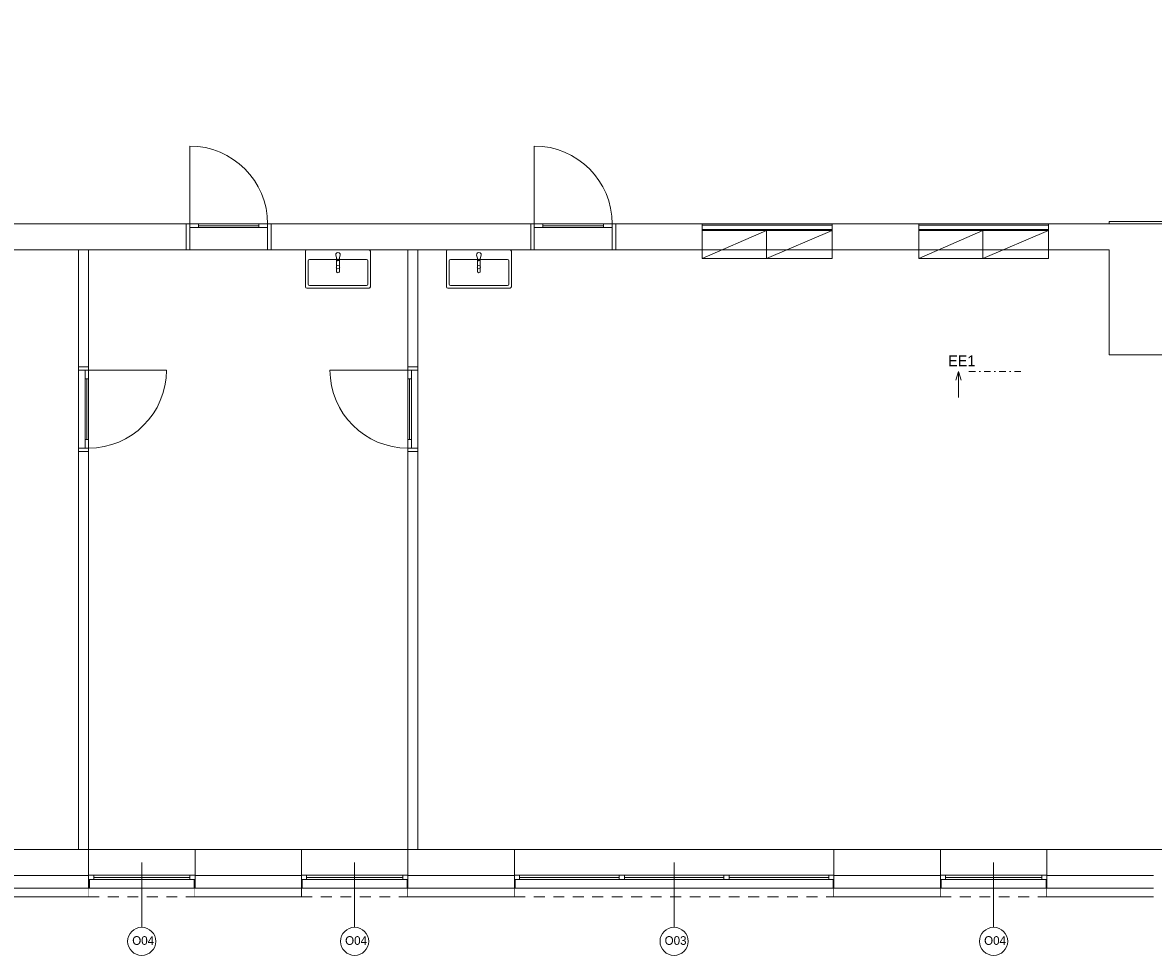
# Model space of a CAD drawing. Header units: millimetres. Extents: x -13540 to 53715, y -38110 to 10383.
# Tile 13 of 17: x 27450 to 40510, y -12145 to -1373. Entities that reach past the tile are written whole.
import ezdxf

# ---------------------------------------------------------------- set-up
doc = ezdxf.new("R2010")
doc.units = ezdxf.units.MM
doc.header["$MEASUREMENT"] = 0
doc.set_wipeout_variables(frame=1)
for name, pattern in [('Wipeout_Contour', [1000, 0, -1000]), ('Čerchovaná M', [225, 125, -42.5, 15, -42.5]), ('Čerchovaná S', [175, 75, -42.5, 15, -42.5]), ('Čárkovaná M', [225, 125, -100])]:
    doc.linetypes.add(name, pattern=pattern)
for name, color, linetype in [('02_Desky', 7, 'Continuous'), ('02_Zdi VNITŘNÍ - nosné', 7, 'Continuous'), ('13_Značky.řezy', 7, 'Continuous'), ('Nové_01_Zóny.dispozice', 7, 'Continuous'), ('Nové_02_Zdi VNITŘNÍ - nenosné', 7, 'Continuous'), ('Nové_02_Zdi VNITŘNÍ - nosné', 7, 'Continuous'), ('Nové_02_Zdi VNĚJŠÍ - nosné.obálka', 7, 'Continuous'), ('Nové_05_Podlahy', 7, 'Continuous'), ('Nové_09_Interiér.nábytek', 7, 'Continuous'), ('Nové_09_Interiér.sanita a zařízení', 7, 'Continuous'), ('Nové_Konstrukce – Dělicí čáry vrstev', 7, 'Continuous'), ('Nové_Otvory – Dveře', 7, 'Continuous'), ('Nové_Otvory – Okna', 7, 'Continuous'), ('Nové_Otvory – Značky oken', 7, 'Continuous'), ('Nové_Výplně - Povrchové', 7, 'Continuous')]:
    doc.layers.add(name, color=color, linetype=linetype)

msp = doc.modelspace()

# ---------------------------------------------------------------- linework, layer by layer
at = {"layer": '02_Desky', "color": 251, "linetype": 'Continuous', "lineweight": 0, "flags": 128}
msp.add_lwpolyline([(0, -10923), (52900, -10923), (52900, 9280), (42453, 9280), (42453, 0), (36600, 0), (36600, -293), (27150, -293), (27150, 0), (20150, 0), (20150, -293), (15050, -293)], dxfattribs=at)
at = {"layer": '02_Zdi VNITŘNÍ - nosné', "color": 251, "linetype": 'Continuous', "lineweight": 0, "flags": 128}
for points in [[(40000, -3670), (40600, -3670)], [(40000, -3670), (40000, -3698)], [(40000, -3998), (40000, -5210)], [(40000, -5210), (40600, -5210)]]:
    msp.add_lwpolyline(points, dxfattribs=at)
at = {"layer": '13_Značky.řezy', "color": 251, "linetype": 'Continuous', "lineweight": 0}
for p, q in [((38230, -5501), (38260, -5401)), ((38260, -5401), (38260, -5701)), ((38290, -5501), (38260, -5401))]:
    msp.add_line(p, q, dxfattribs=at)
at = {"layer": '13_Značky.řezy', "color": 251, "linetype": 'Čerchovaná S', "lineweight": 0}
msp.add_line((38980, -5401), (38380, -5401), dxfattribs=at)
at = {"layer": 'Nové_01_Zóny.dispozice', "color": 251, "linetype": 'Continuous', "lineweight": 0, "flags": 128}
for points in [[(-4700, -3698), (-4600, -3698), (-4600, -10923), (2345, -10923), (2355, -3698), (42150, -3698), (42150, -593), (-4700, -593)], [(18370, -3998), (18370, -10923), (28096, -10923), (28096, -3998)], [(28211, -3998), (28211, -10923), (31900, -10923), (31900, -3998)], [(32015, -3998), (32015, -10923), (42150, -10923), (42150, -5210), (40000, -5210), (40000, -3998)]]:
    msp.add_lwpolyline(points, close=True, dxfattribs=at)
at = {"layer": 'Nové_02_Zdi VNITŘNÍ - nenosné', "color": 251, "linetype": 'Continuous', "lineweight": 0}
for p, q in [((28096, -5348), (28211, -5348)), ((32015, -5348), (31900, -5348)), ((28096, -6327), (28211, -6327)), ((32015, -6327), (31900, -6327))]:
    msp.add_line(p, q, dxfattribs=at)
at = {"layer": 'Nové_02_Zdi VNITŘNÍ - nenosné', "color": 251, "linetype": 'Continuous', "lineweight": 0, "flags": 128}
for points in [[(36800, -3698), (35300, -3698)], [(35300, -3698), (35300, -3773)], [(35300, -3773), (36800, -3773)], [(36800, -3773), (36800, -3698)], [(39300, -3698), (37800, -3698)], [(37800, -3698), (37800, -3773)], [(37800, -3773), (39300, -3773)], [(39300, -3773), (39300, -3698)], [(28096, -3998), (28096, -5348)], [(28211, -5348), (28211, -3998)], [(31900, -3998), (31900, -5348)], [(32015, -3998), (31900, -3998)], [(32015, -5348), (32015, -3998)], [(28096, -6327), (28096, -10923)], [(28211, -10923), (28211, -6327)], [(31900, -6327), (31900, -10923)], [(32015, -10923), (32015, -6327)], [(32015, -10923), (31900, -10923)]]:
    msp.add_lwpolyline(points, dxfattribs=at)
at = {"layer": 'Nové_02_Zdi VNITŘNÍ - nosné', "color": 251, "linetype": 'Continuous', "lineweight": 0}
for p, q in [((29340, -3998), (29340, -3698)), ((30320, -3998), (30320, -3698)), ((33320, -3998), (33320, -3698)), ((34300, -3998), (34300, -3698)), ((35300, -3998), (35300, -3698)), ((36800, -3998), (36800, -3698)), ((37800, -3998), (37800, -3698)), ((39300, -3998), (39300, -3698))]:
    msp.add_line(p, q, dxfattribs=at)
at = {"layer": 'Nové_02_Zdi VNITŘNÍ - nosné', "color": 251, "linetype": 'Continuous', "lineweight": 0, "flags": 128}
for points in [[(29340, -3698), (26940, -3698)], [(33320, -3698), (30320, -3698)], [(35300, -3698), (34300, -3698)], [(37800, -3698), (36800, -3698)], [(40000, -3698), (39300, -3698)], [(26940, -3998), (29340, -3998)], [(30320, -3998), (33320, -3998)], [(34300, -3998), (35300, -3998)], [(36800, -3998), (37800, -3998)], [(39300, -3998), (40000, -3998)]]:
    msp.add_lwpolyline(points, dxfattribs=at)
at = {"layer": 'Nové_02_Zdi VNĚJŠÍ - nosné.obálka', "color": 251, "linetype": 'Continuous', "lineweight": 0}
for p, q in [((28211, -11220), (28211, -10923)), ((29441, -11220), (29441, -10923)), ((30670, -11220), (30670, -10923)), ((31900, -11220), (31900, -10923)), ((33130, -11220), (33130, -10923)), ((36820, -11220), (36820, -10923)), ((38050, -11220), (38050, -10923)), ((39280, -11220), (39280, -10923)), ((28211, -11223), (28211, -11220)), ((28211, -11270), (28211, -11223)), ((29441, -11223), (29441, -11220)), ((29441, -11270), (29441, -11223)), ((30670, -11223), (30670, -11220)), ((30670, -11270), (30670, -11223)), ((31900, -11223), (31900, -11220)), ((31900, -11270), (31900, -11223)), ((33130, -11223), (33130, -11220)), ((33130, -11270), (33130, -11223)), ((36820, -11223), (36820, -11220)), ((36820, -11270), (36820, -11223)), ((38050, -11223), (38050, -11220)), ((38050, -11270), (38050, -11223)), ((39280, -11223), (39280, -11220)), ((39280, -11270), (39280, -11223)), ((28211, -11470), (28211, -11270)), ((28211, -11470), (28211, -11270)), ((29441, -11470), (29441, -11270)), ((29441, -11470), (29441, -11270)), ((30670, -11470), (30670, -11270)), ((30670, -11470), (30670, -11270)), ((31900, -11470), (31900, -11270)), ((31900, -11470), (31900, -11270)), ((33130, -11470), (33130, -11270)), ((33130, -11470), (33130, -11270)), ((36820, -11470), (36820, -11270)), ((36820, -11470), (36820, -11270)), ((38050, -11470), (38050, -11270)), ((38050, -11470), (38050, -11270)), ((39280, -11470), (39280, -11270)), ((39280, -11470), (39280, -11270)), ((28211, -11470), (28121, -11470)), ((29441, -11470), (29531, -11470)), ((30670, -11470), (30580, -11470)), ((31900, -11470), (31990, -11470)), ((33130, -11470), (33040, -11470)), ((36820, -11470), (36910, -11470)), ((38050, -11470), (37960, -11470)), ((39280, -11470), (39370, -11470)), ((40510, -11470), (40420, -11470))]:
    msp.add_line(p, q, dxfattribs=at)
at = {"layer": 'Nové_05_Podlahy', "color": 251, "linetype": 'Continuous', "lineweight": 0, "flags": 128}
msp.add_lwpolyline([(2355, -3698), (40000, -3698), (40000, -3670), (41610, -3670), (41610, -3698), (42150, -3698), (42150, -593), (37980, -593), (37980, -478), (36800, -478), (36800, -593), (26950, -593), (26950, -423), (20350, -423), (20350, -593), (14850, -593)], dxfattribs=at)
for points in [[(18370, -3998), (18370, -10923), (28096, -10923), (28096, -6327), (28211, -6327), (28211, -5348), (28096, -5348), (28096, -3998), (26940, -3998), (26940, -3697), (25440, -3697), (25440, -3998), (23940, -3998), (23940, -3697), (22440, -3697), (22440, -3998), (20940, -3998), (20940, -3697), (19960, -3697), (19960, -3998)], [(29340, -3998), (28211, -3998), (28211, -10923), (31900, -10923), (31900, -3998), (30320, -3998), (30320, -3698), (29340, -3698)], [(32015, -10923), (42150, -10923), (42150, -5210), (40000, -5210), (40000, -3998), (39300, -3998), (39300, -3698), (37800, -3698), (37800, -3998), (36800, -3998), (36800, -3698), (35300, -3698), (35300, -3998), (34300, -3998), (34300, -3698), (33320, -3698), (33320, -3998), (32015, -3998), (32015, -5348), (31900, -5348), (31900, -6327), (32015, -6327)]]:
    msp.add_lwpolyline(points, close=True, dxfattribs=at)
at = {"layer": 'Nové_09_Interiér.nábytek', "color": 251, "linetype": 'Continuous', "lineweight": 0}
for p, q in [((36040, -3773), (35300, -4098)), ((36040, -3773), (36040, -4098)), ((36800, -3773), (36040, -4098)), ((38540, -3773), (37800, -4098)), ((38540, -3773), (38540, -4098)), ((39300, -3773), (38540, -4098))]:
    msp.add_line(p, q, dxfattribs=at)
at = {"layer": 'Nové_09_Interiér.nábytek', "color": 251, "linetype": 'Continuous', "lineweight": 0, "flags": 128}
for points in [[(36800, -3773), (35300, -3773), (35300, -4098), (36800, -4098)], [(39300, -3773), (37800, -3773), (37800, -4098), (39300, -4098)]]:
    msp.add_lwpolyline(points, close=True, dxfattribs=at)
at = {"layer": 'Nové_09_Interiér.sanita a zařízení', "color": 251, "linetype": 'Continuous', "lineweight": 0}
for p, q in [((30747, -4393), (30747, -4123)), ((30762, -4108), (31422, -4108)), ((31437, -4123), (31437, -4393)), ((32375, -4393), (32375, -4123)), ((32390, -4108), (33050, -4108)), ((33065, -4123), (33065, -4393)), ((31422, -4408), (30762, -4408)), ((33050, -4408), (32390, -4408))]:
    msp.add_line(p, q, dxfattribs=at)
at = {"layer": 'Nové_09_Interiér.sanita a zařízení', "color": 251, "linetype": 'Continuous', "lineweight": 0, "flags": 128}
for points in [[(30732, -3998), (31452, -3998, -0.414214), (31467, -4013), (31467, -4423, -0.414214), (31452, -4438), (30732, -4438, -0.414214), (30717, -4423), (30717, -4013, -0.414214)], [(31102, -4115), (31118, -4057, 1.192308), (31066, -4057), (31083, -4115, 0.833844)], [(32360, -3998), (33080, -3998, -0.414214), (33095, -4013), (33095, -4423, -0.414214), (33080, -4438), (32360, -4438, -0.414214), (32345, -4423), (32345, -4013, -0.414214)], [(32730, -4115), (32746, -4057, 1.192308), (32694, -4057), (32710, -4115, 0.833844)], [(31077, -4093), (31077, -4252, 0.166168), (31078, -4256, 0.394036), (31107, -4256, 0.169891), (31108, -4252), (31108, -4093), (31102, -4115, -0.833844), (31083, -4115)], [(32704, -4093), (32704, -4252, 0.166168), (32706, -4256, 0.394036), (32734, -4256, 0.169891), (32736, -4252), (32736, -4093), (32730, -4115, -0.833844), (32710, -4115)]]:
    msp.add_lwpolyline(points, format="xyb", close=True, dxfattribs=at)
at = {"layer": 'Nové_09_Interiér.sanita a zařízení', "color": 251, "linetype": 'Continuous', "lineweight": 0}
for centre in [(31092, -4197), (32720, -4197)]:
    msp.add_circle(centre, 20, dxfattribs=at)
for centre, start, end in [((30762, -4123), 90, 180), ((31422, -4123), 0, 90), ((32390, -4123), 90, 180), ((33050, -4123), 0, 90), ((30762, -4393), 180, 270), ((31422, -4393), 270, 0), ((32390, -4393), 180, 270), ((33050, -4393), 270, 0)]:
    msp.add_arc(centre, 15, start, end, dxfattribs=at)
at = {"layer": 'Nové_Konstrukce – Dělicí čáry vrstev', "color": 251, "linetype": 'Continuous', "lineweight": 0}
for p, q in [((36800, -3710), (35300, -3710)), ((35300, -3760), (36800, -3760)), ((39300, -3710), (37800, -3710)), ((37800, -3760), (39300, -3760))]:
    msp.add_line(p, q, dxfattribs=at)
at = {"layer": 'Nové_Otvory – Dveře', "color": 251, "linetype": 'Continuous', "lineweight": 0}
for p, q in [((29380, -3698), (29380, -2798)), ((33360, -3698), (33360, -2798)), ((29340, -3998), (29340, -3698)), ((29340, -3698), (29380, -3698)), ((29340, -3998), (29340, -3698)), ((29340, -3998), (29340, -3698)), ((29380, -3698), (29380, -3998)), ((29480, -3698), (29380, -3698)), ((29380, -3698), (29380, -3738)), ((29380, -3738), (29480, -3738)), ((29480, -3738), (29480, -3698)), ((30180, -3718), (29480, -3718)), ((30280, -3698), (30180, -3698)), ((30180, -3698), (30180, -3738)), ((30180, -3738), (30280, -3738)), ((30280, -3998), (30280, -3698)), ((30280, -3698), (30320, -3698)), ((30280, -3738), (30280, -3698)), ((30320, -3698), (30320, -3998)), ((30320, -3998), (30320, -3698)), ((30320, -3998), (30320, -3698)), ((33320, -3998), (33320, -3698)), ((33320, -3698), (33360, -3698)), ((33320, -3998), (33320, -3698)), ((33320, -3998), (33320, -3698)), ((33360, -3698), (33360, -3998)), ((33460, -3698), (33360, -3698)), ((33360, -3698), (33360, -3738)), ((33360, -3738), (33460, -3738)), ((33460, -3738), (33460, -3698)), ((34160, -3718), (33460, -3718)), ((34260, -3698), (34160, -3698)), ((34160, -3698), (34160, -3738)), ((34160, -3738), (34260, -3738)), ((34260, -3998), (34260, -3698)), ((34260, -3698), (34300, -3698)), ((34260, -3738), (34260, -3698)), ((34300, -3698), (34300, -3998)), ((34300, -3998), (34300, -3698)), ((34300, -3998), (34300, -3698)), ((35300, -3998), (35300, -3698)), ((36800, -3998), (36800, -3698)), ((37800, -3998), (37800, -3698)), ((39300, -3998), (39300, -3698)), ((29380, -3998), (29340, -3998)), ((30320, -3998), (30280, -3998)), ((33360, -3998), (33320, -3998)), ((34300, -3998), (34260, -3998)), ((28096, -5348), (28211, -5348)), ((28096, -5387), (28096, -5348)), ((28096, -5348), (28211, -5348)), ((28096, -5348), (28211, -5348)), ((28211, -5348), (28211, -5387)), ((32015, -5348), (31900, -5348)), ((31900, -5348), (31900, -5387)), ((32015, -5348), (31900, -5348)), ((32015, -5348), (31900, -5348)), ((32015, -5387), (32015, -5348)), ((28211, -5387), (28096, -5387)), ((28171, -5387), (28171, -5487)), ((28211, -5387), (28171, -5387)), ((28211, -5387), (29111, -5387)), ((28211, -5487), (28211, -5387)), ((31900, -5387), (31000, -5387)), ((31900, -5387), (32015, -5387)), ((31900, -5487), (31900, -5387)), ((31900, -5387), (31940, -5387)), ((31940, -5387), (31940, -5487)), ((28171, -5487), (28211, -5487)), ((28191, -6187), (28191, -5487)), ((31940, -5487), (31900, -5487)), ((31920, -6187), (31920, -5487)), ((28211, -6187), (28171, -6187)), ((28171, -6187), (28171, -6287)), ((28211, -6287), (28211, -6187)), ((31900, -6287), (31900, -6187)), ((31900, -6187), (31940, -6187)), ((31940, -6187), (31940, -6287)), ((28096, -6287), (28211, -6287)), ((28096, -6327), (28096, -6287)), ((28211, -6327), (28096, -6327)), ((28096, -6327), (28211, -6327)), ((28096, -6327), (28211, -6327)), ((28171, -6287), (28211, -6287)), ((28211, -6287), (28211, -6327)), ((32015, -6287), (31900, -6287)), ((31900, -6287), (31900, -6327)), ((31940, -6287), (31900, -6287)), ((31900, -6327), (32015, -6327)), ((32015, -6327), (31900, -6327)), ((32015, -6327), (31900, -6327)), ((32015, -6327), (32015, -6287))]:
    msp.add_line(p, q, dxfattribs=at)
at = {"layer": 'Nové_Otvory – Dveře', "color": 251, "linetype": 'Čerchovaná M', "lineweight": 0}
for p, q in [((30320, -3698), (29340, -3698)), ((34300, -3698), (33320, -3698)), ((36800, -3698), (35300, -3698)), ((39300, -3698), (37800, -3698)), ((30320, -3998), (29340, -3998)), ((34300, -3998), (33320, -3998)), ((36800, -3998), (35300, -3998)), ((39300, -3998), (37800, -3998)), ((28096, -6327), (28096, -5348)), ((28211, -6327), (28211, -5348)), ((31900, -6327), (31900, -5348)), ((32015, -6327), (32015, -5348))]:
    msp.add_line(p, q, dxfattribs=at)
at = {"layer": 'Nové_Otvory – Dveře', "color": 251, "linetype": 'Continuous', "lineweight": 0, "flags": 128}
for points in [[(30180, -3698), (29480, -3698), (29480, -3718), (30180, -3718)], [(30180, -3718), (29480, -3718), (29480, -3738), (30180, -3738)], [(34160, -3698), (33460, -3698), (33460, -3718), (34160, -3718)], [(34160, -3718), (33460, -3718), (33460, -3738), (34160, -3738)], [(28191, -6187), (28191, -5487), (28171, -5487), (28171, -6187)], [(28211, -6187), (28211, -5487), (28191, -5487), (28191, -6187)], [(31900, -6187), (31900, -5487), (31920, -5487), (31920, -6187)], [(31920, -6187), (31920, -5487), (31940, -5487), (31940, -6187)]]:
    msp.add_lwpolyline(points, close=True, dxfattribs=at)
at = {"layer": 'Nové_Otvory – Dveře', "color": 251, "linetype": 'Continuous', "lineweight": 0}
for centre, start, end in [((29380, -3698), 0, 90), ((33360, -3698), 0, 90), ((28211, -5387), 270, 0), ((31900, -5387), 180, 270)]:
    msp.add_arc(centre, 900, start, end, dxfattribs=at)
at = {"layer": 'Nové_Otvory – Okna', "color": 251, "linetype": 'Continuous', "lineweight": 0}
for p, q in [((28211, -10923), (26980, -10923)), ((28211, -10923), (29441, -10923)), ((28211, -11220), (28211, -10923)), ((29441, -11220), (29441, -10923)), ((30670, -10923), (31900, -10923)), ((30670, -11220), (30670, -10923)), ((31900, -11220), (31900, -10923)), ((33130, -10923), (31900, -10923)), ((33130, -10923), (36820, -10923)), ((33130, -11220), (33130, -10923)), ((38050, -10923), (36820, -10923)), ((36820, -11220), (36820, -10923)), ((38050, -10923), (39280, -10923)), ((38050, -11220), (38050, -10923)), ((39280, -11220), (39280, -10923)), ((40510, -10923), (39280, -10923)), ((26980, -11223), (28211, -11223)), ((28211, -11220), (28271, -11220)), ((28211, -11223), (28211, -11220)), ((28211, -11223), (28211, -11220)), ((28211, -11270), (28211, -11223)), ((28211, -11270), (28211, -11223)), ((28271, -11220), (28271, -11270)), ((28271, -11220), (29381, -11220)), ((29381, -11270), (29381, -11220)), ((29381, -11220), (29441, -11220)), ((29441, -11223), (29441, -11220)), ((29441, -11223), (29441, -11220)), ((29441, -11270), (29441, -11223)), ((29441, -11270), (29441, -11223)), ((30670, -11220), (30730, -11220)), ((30670, -11223), (30670, -11220)), ((30670, -11223), (30670, -11220)), ((30670, -11270), (30670, -11223)), ((30670, -11270), (30670, -11223)), ((30730, -11220), (30730, -11270)), ((30730, -11220), (31840, -11220)), ((31840, -11270), (31840, -11220)), ((31840, -11220), (31900, -11220)), ((31900, -11223), (31900, -11220)), ((31900, -11223), (31900, -11220)), ((31900, -11270), (31900, -11223)), ((31900, -11270), (31900, -11223)), ((31900, -11223), (33130, -11223)), ((33130, -11220), (33190, -11220)), ((33130, -11223), (33130, -11220)), ((33130, -11223), (33130, -11220)), ((33130, -11270), (33130, -11223)), ((33130, -11270), (33130, -11223)), ((33190, -11220), (33190, -11270)), ((33190, -11220), (34340, -11220)), ((34340, -11270), (34340, -11220)), ((34340, -11220), (34370, -11220)), ((34370, -11220), (34400, -11220)), ((34400, -11220), (34400, -11270)), ((34400, -11220), (35550, -11220)), ((35550, -11270), (35550, -11220)), ((35550, -11220), (35580, -11220)), ((35580, -11220), (35610, -11220)), ((35610, -11220), (35610, -11270)), ((35610, -11220), (36760, -11220)), ((36760, -11270), (36760, -11220)), ((36760, -11220), (36820, -11220)), ((36820, -11223), (36820, -11220)), ((36820, -11223), (36820, -11220)), ((36820, -11270), (36820, -11223)), ((36820, -11270), (36820, -11223)), ((36820, -11223), (38050, -11223)), ((38050, -11220), (38110, -11220)), ((38050, -11223), (38050, -11220)), ((38050, -11223), (38050, -11220)), ((38050, -11270), (38050, -11223)), ((38050, -11270), (38050, -11223)), ((38110, -11220), (38110, -11270)), ((38110, -11220), (39220, -11220)), ((39220, -11270), (39220, -11220)), ((39220, -11220), (39280, -11220)), ((39280, -11223), (39280, -11220)), ((39280, -11223), (39280, -11220)), ((39280, -11270), (39280, -11223)), ((39280, -11270), (39280, -11223)), ((39280, -11223), (40510, -11223)), ((28221, -11270), (28211, -11270)), ((28211, -11270), (28211, -11370)), ((28271, -11270), (28211, -11270)), ((28211, -11470), (28211, -11270)), ((28211, -11470), (28211, -11270)), ((28211, -11470), (28211, -11270)), ((28221, -11370), (28221, -11270)), ((28271, -11245), (29381, -11245)), ((29381, -11270), (28271, -11270)), ((29441, -11270), (29381, -11270)), ((29441, -11270), (29431, -11270)), ((29431, -11270), (29431, -11370)), ((29441, -11370), (29441, -11270)), ((29441, -11470), (29441, -11270)), ((29441, -11470), (29441, -11270)), ((29441, -11470), (29441, -11270)), ((30680, -11270), (30670, -11270)), ((30670, -11270), (30670, -11370)), ((30730, -11270), (30670, -11270)), ((30670, -11470), (30670, -11270)), ((30670, -11470), (30670, -11270)), ((30670, -11470), (30670, -11270)), ((30680, -11370), (30680, -11270)), ((30730, -11245), (31840, -11245)), ((31840, -11270), (30730, -11270)), ((31900, -11270), (31840, -11270)), ((31900, -11270), (31890, -11270)), ((31890, -11270), (31890, -11370)), ((31900, -11370), (31900, -11270)), ((31900, -11470), (31900, -11270)), ((31900, -11470), (31900, -11270)), ((31900, -11470), (31900, -11270)), ((33140, -11270), (33130, -11270)), ((33130, -11270), (33130, -11370)), ((33190, -11270), (33130, -11270)), ((33130, -11470), (33130, -11270)), ((33130, -11470), (33130, -11270)), ((33130, -11470), (33130, -11270)), ((33140, -11370), (33140, -11270)), ((33190, -11245), (34340, -11245)), ((34340, -11270), (33190, -11270)), ((34370, -11270), (34340, -11270)), ((34400, -11270), (34370, -11270)), ((34400, -11245), (35550, -11245)), ((35550, -11270), (34400, -11270)), ((35580, -11270), (35550, -11270)), ((35610, -11270), (35580, -11270)), ((35610, -11245), (36760, -11245)), ((36760, -11270), (35610, -11270)), ((36820, -11270), (36760, -11270)), ((36820, -11270), (36810, -11270)), ((36810, -11270), (36810, -11370)), ((36820, -11370), (36820, -11270)), ((36820, -11470), (36820, -11270)), ((36820, -11470), (36820, -11270)), ((36820, -11470), (36820, -11270)), ((38060, -11270), (38050, -11270)), ((38050, -11270), (38050, -11370)), ((38110, -11270), (38050, -11270)), ((38050, -11470), (38050, -11270)), ((38050, -11470), (38050, -11270)), ((38050, -11470), (38050, -11270)), ((38060, -11370), (38060, -11270)), ((38110, -11245), (39220, -11245)), ((39220, -11270), (38110, -11270)), ((39280, -11270), (39220, -11270)), ((39280, -11270), (39270, -11270)), ((39270, -11270), (39270, -11370)), ((39280, -11370), (39280, -11270)), ((39280, -11470), (39280, -11270)), ((39280, -11470), (39280, -11270)), ((39280, -11470), (39280, -11270)), ((28211, -11470), (28121, -11470)), ((28211, -11470), (28121, -11470)), ((28211, -11370), (28221, -11370)), ((28221, -11370), (29431, -11370)), ((29431, -11370), (29441, -11370)), ((29441, -11470), (29531, -11470)), ((29441, -11470), (29531, -11470)), ((30670, -11470), (30580, -11470)), ((30670, -11470), (30580, -11470)), ((30670, -11370), (30680, -11370)), ((30680, -11370), (31890, -11370)), ((31890, -11370), (31900, -11370)), ((31900, -11470), (31990, -11470)), ((31900, -11470), (31990, -11470)), ((33130, -11470), (33040, -11470)), ((33130, -11470), (33040, -11470)), ((33130, -11370), (33140, -11370)), ((33140, -11370), (36810, -11370)), ((36810, -11370), (36820, -11370)), ((36820, -11470), (36910, -11470)), ((36820, -11470), (36910, -11470)), ((38050, -11470), (37960, -11470)), ((38050, -11470), (37960, -11470)), ((38050, -11370), (38060, -11370)), ((38060, -11370), (39270, -11370)), ((39270, -11370), (39280, -11370)), ((39280, -11470), (39370, -11470)), ((39280, -11470), (39370, -11470)), ((40510, -11470), (40420, -11470)), ((40510, -11470), (40420, -11470))]:
    msp.add_line(p, q, dxfattribs=at)
at = {"layer": 'Nové_Otvory – Okna', "color": 251, "linetype": 'Čárkovaná M', "lineweight": 0}
for p, q in [((28211, -11470), (29441, -11470)), ((30670, -11470), (31900, -11470)), ((33130, -11470), (36820, -11470)), ((38050, -11470), (39280, -11470))]:
    msp.add_line(p, q, dxfattribs=at)
at = {"layer": 'Nové_Otvory – Značky oken', "color": 251, "linetype": 'Continuous', "lineweight": 0}
for p, q in [((28826, -11073), (28826, -11820)), ((31285, -11073), (31285, -11820)), ((34975, -11073), (34975, -11820)), ((38665, -11073), (38665, -11820))]:
    msp.add_line(p, q, dxfattribs=at)
at = {"layer": 'Nové_Otvory – Značky oken', "color": 251, "linetype": 'Continuous', "lineweight": 0, "flags": 128}
for points in [[(28988, -11983, 1), (28663, -11983, 1)], [(31447, -11983, 1), (31122, -11983, 1)], [(35137, -11983, 1), (34812, -11983, 1)], [(38827, -11983, 1), (38502, -11983, 1)]]:
    msp.add_lwpolyline(points, format="xyb", close=True, dxfattribs=at)

# ---------------------------------------------------------------- texts
at = {"layer": '13_Značky.řezy', "color": 251, "lineweight": 0, "insert": (38455, -5341), "char_height": 125, "attachment_point": 9}
msp.add_mtext('\\A1;\\pt0;EE1', dxfattribs=at)
at = {"layer": 'Nové_Otvory – Značky oken', "color": 251, "lineweight": 0, "char_height": 100, "attachment_point": 4}
for s, insert in [('\\A1;\\pt0;O04', (28716, -11974)), ('\\A1;\\pt0;O04', (31175, -11974)), ('\\A1;\\pt0;O03', (34865, -11974)), ('\\A1;\\pt0;O04', (38555, -11974))]:
    msp.add_mtext(s, dxfattribs=dict(at, insert=insert))

# ---------------------------------------------------------------- next in the draw order: wipeouts: each hides what was drawn before it
at = {"color": 251, "linetype": 'Wipeout_Contour', "lineweight": 0, "ltscale": 130430.842436}
msp.add_wipeout([(30670, -11220), (30671, -11220), (30671, -10923), (30670, -10923)], dxfattribs=at).dxf.layer = 'Nové_Výplně - Povrchové'
at = {"color": 251, "linetype": 'Wipeout_Contour', "lineweight": 0, "ltscale": 119464.074966}
msp.add_wipeout([(26980, -11470), (28211, -11470), (28211, -11370), (26980, -11370)], dxfattribs=at).dxf.layer = 'Nové_Výplně - Povrchové'
at = {"color": 251, "linetype": 'Wipeout_Contour', "lineweight": 0, "ltscale": 130909.996736}
msp.add_wipeout([(30670, -11470), (30671, -11470), (30671, -11370), (30670, -11370)], dxfattribs=at).dxf.layer = 'Nové_Výplně - Povrchové'
at = {"color": 251, "linetype": 'Wipeout_Contour', "lineweight": 0, "ltscale": 137851.258324}
msp.add_wipeout([(33130, -11370), (31900, -11370), (31900, -11470), (33130, -11470)], dxfattribs=at).dxf.layer = 'Nové_Výplně - Povrchové'
at = {"color": 251, "linetype": 'Wipeout_Contour', "lineweight": 0, "ltscale": 156554.414161}
msp.add_wipeout([(38050, -11370), (36820, -11370), (36820, -11470), (38050, -11470)], dxfattribs=at).dxf.layer = 'Nové_Výplně - Povrchové'
at = {"color": 251, "linetype": 'Wipeout_Contour', "lineweight": 0, "ltscale": 165990.772491}
msp.add_wipeout([(39280, -11470), (40510, -11470), (40510, -11370), (39280, -11370)], dxfattribs=at).dxf.layer = 'Nové_Výplně - Povrchové'

# ---------------------------------------------------------------- next in the draw order: linework, layer by layer
at = {"layer": 'Nové_Otvory – Okna', "color": 251, "linetype": 'Continuous', "lineweight": 0}
for p, q in [((30670, -10923), (29441, -10923)), ((30670, -11223), (30670, -10923)), ((30670, -10923), (30671, -10923)), ((29441, -11223), (30670, -11223)), ((30670, -11270), (30670, -11223)), ((26980, -11370), (28211, -11370)), ((28211, -11470), (26980, -11470)), ((31900, -11370), (33130, -11370)), ((33130, -11470), (31900, -11470)), ((36820, -11370), (38050, -11370)), ((38050, -11470), (36820, -11470)), ((39280, -11370), (40510, -11370)), ((40510, -11470), (39280, -11470))]:
    msp.add_line(p, q, dxfattribs=at)

# ---------------------------------------------------------------- next in the draw order: wipeouts: each hides what was drawn before it
at = {"color": 251, "linetype": 'Wipeout_Contour', "lineweight": 0, "ltscale": 128610.653464}
msp.add_wipeout([(30670, -11370), (29441, -11370), (29441, -11470), (30670, -11470)], dxfattribs=at).dxf.layer = 'Nové_Výplně - Povrchové'

# ---------------------------------------------------------------- next in the draw order: linework, layer by layer
at = {"layer": 'Nové_Otvory – Okna', "color": 251, "linetype": 'Continuous', "lineweight": 0}
for p, q in [((30670, -11370), (30670, -11270)), ((29441, -11370), (30670, -11370)), ((30670, -11470), (29441, -11470)), ((30670, -11370), (30670, -11470)), ((30671, -11470), (30670, -11470))]:
    msp.add_line(p, q, dxfattribs=at)

doc.saveas('drawing.dxf')
